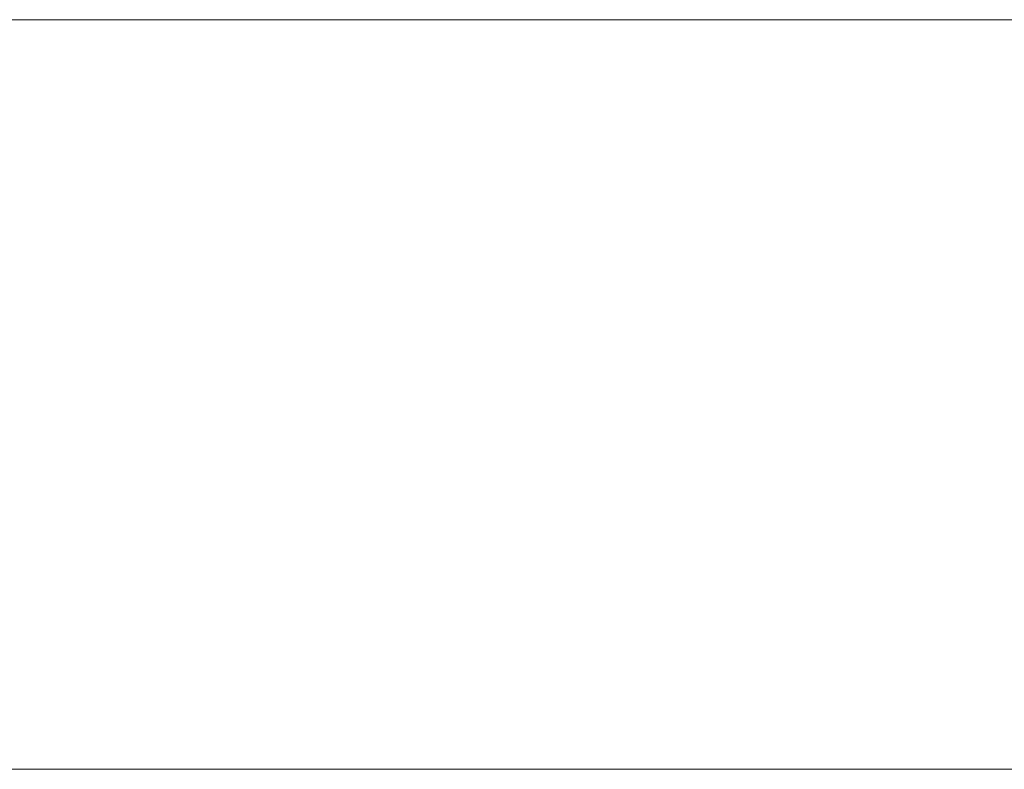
# Model space of a CAD drawing. Header units: millimetres. Extents: x -15489 to 15034, y -13406 to 13375.
# Tile 7 of 10: x -675 to -413, y -2390 to -2190. Entities that reach past the tile are written whole.
import ezdxf

# ---------------------------------------------------------------- set-up
doc = ezdxf.new("R2010")
doc.units = ezdxf.units.MM
doc.layers.add('A-WALL', color=113, linetype='Continuous', lineweight=9)

msp = doc.modelspace()

# ---------------------------------------------------------------- meshes
at = {"layer": 'A-WALL'}
mesh = msp.add_polyface(dxfattribs=at)
corners = [(-4087.87, -2190.12, 8000), (4312.13, -2190.12, 8000), (4312.13, -2190.12), (-4087.87, -2190.12)]
mesh.append_faces([[corners[k] for k in face] for face in [(0, 1, 2, 3)]])
mesh = msp.add_polyface(dxfattribs=at)
corners = [(-4087.87, -2390.12), (-4087.87, -2190.12), (4312.13, -2190.12), (4312.13, -2390.12)]
mesh.append_faces([[corners[k] for k in face] for face in [(0, 1, 2, 3)]])
mesh = msp.add_polyface(dxfattribs=at)
corners = [(4312.13, -2390.12, 8000), (4312.13, -2190.12, 8000), (-4087.87, -2190.12, 8000), (-4087.87, -2390.12, 8000)]
mesh.append_faces([[corners[k] for k in face] for face in [(0, 1, 2, 3)]])
mesh = msp.add_polyface(dxfattribs=at)
corners = [(4312.13, -2390.12), (4312.13, -2390.12, 8000), (-4087.87, -2390.12, 8000), (-4087.87, -2390.12)]
mesh.append_faces([[corners[k] for k in face] for face in [(0, 1, 2, 3)]])

doc.saveas('drawing.dxf')
